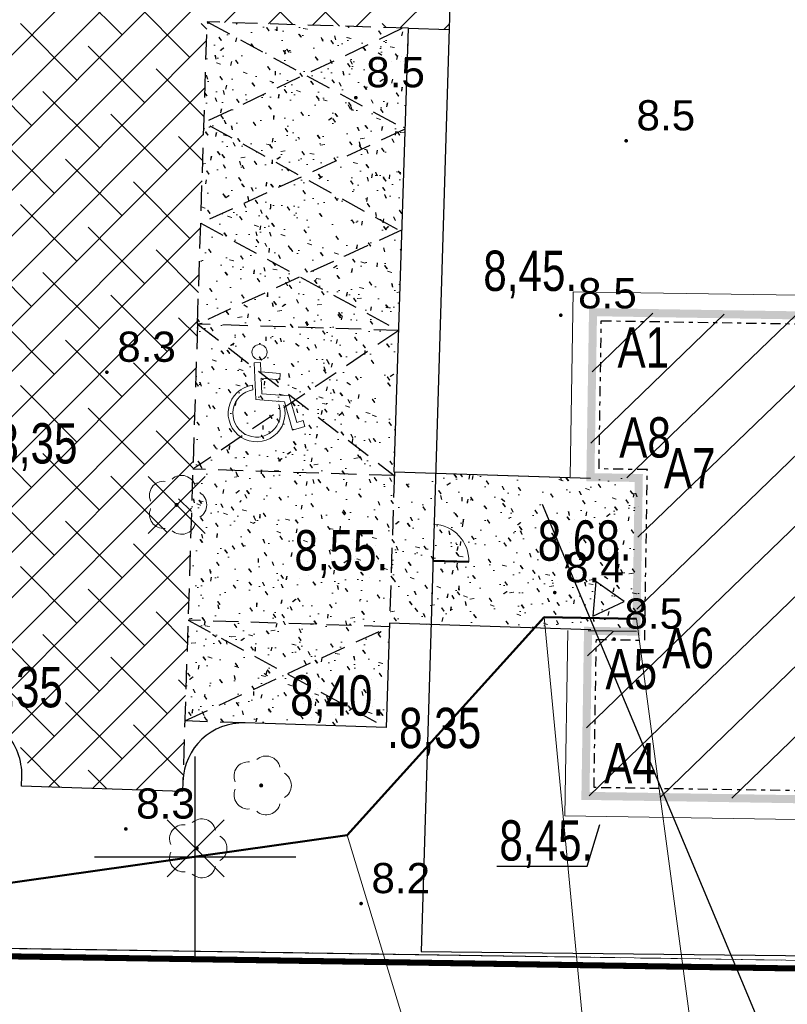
# Model space of a CAD drawing. Extents: x 5477991 to 5478204, y 5952118 to 5952269.
# Tile 6 of 9: x 5478146 to 5478165, y 5952196 to 5952221. Entities that reach past the tile are written whole.
import ezdxf
from ezdxf import colors
from ezdxf.entities.mleader import LeaderData, LeaderLine
from ezdxf.math import Vec2, Vec3

# ---------------------------------------------------------------- set-up
doc = ezdxf.new("R2010")
doc.units = 0
doc.header["$LTSCALE"] = 0.5
for name, pattern in [('DASHDOT', [1, 0.5, -0.25, 0, -0.25]), ('EGKK', [4, 3, -1]), ('EGUG', [2, 1, -1]), ('HIDDEN', [0.375, 0.25, -0.125])]:
    doc.linetypes.add(name, pattern=pattern)
doc.layers.get('0').update_dxf_attribs({"color": 251})
for name, color, linetype, lineweight in [('--budynek', 7, 'Continuous', 20), ('--drzewa do usunięcia', 7, 'Continuous', 30), ('--naw.utw.proj', 251, 'Continuous', 0), ('--tabelka rysunku', 7, 'Continuous', 0), ('--zagos.terenu', 7, 'Continuous', 30), ('--zagosp', 7, 'Continuous', 0), ('EGDE', 7, 'Continuous', 20), ('EGKK', 251, 'Continuous', 20), ('EGUG', 251, 'Continuous', 20), ('IE_wsp', 1, 'Continuous', 40), ('IE_zewn', 1, 'Continuous', 50), ('OTRN', 251, 'Continuous', 20), ('OTRN_O', 251, 'Continuous', 18), ('OTZ', 7, 'Continuous', 20)]:
    doc.layers.add(name, color=color, linetype=linetype, lineweight=lineweight)
for name, color, linetype in [('--granica', 2, 'Continuous'), ('--OPISY', 7, 'Continuous'), ('--proj.bud', 7, 'Continuous'), ('--rzędne terenu', 7, 'Continuous'), ('--utw.ażur', 251, 'Continuous'), ('-pkt tyczenia', 7, 'Continuous'), ('PARSI', 7, 'Continuous')]:
    doc.layers.add(name, color=color, linetype=linetype)
doc.styles.add('1-500', font='arial.ttf', dxfattribs={"width": 0.75, "height": 1.25})
doc.styles.add('Arial', font='arial.ttf')
doc.styles.add('BDOT', font='Arial.ttf', dxfattribs={"width": 0.8999999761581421})
doc.styles.add('STYL-1', font='arial.ttf', dxfattribs={"width": 0.75})
doc.linetypes.add('OGRODZENIE1', pattern='A,0.4,-0.06,[143,RODZLIN.shx,S=0.012,R=0,X=0,Y=0],-0.06,0.4', length=0.92)

# ---------------------------------------------------------------- blocks, each defined once
blk = doc.blocks.new('OTRN')
at = {"layer": 'OTRN', "color": 0, "const_width": 0.09}
blk.add_lwpolyline([(-0.045, 0, 1), (0.045, 0, 1)], format="xyb", close=True, dxfattribs=at)
at = {"layer": 'OTRN_O', "color": 0, "style": 'BDOT'}
blk.add_attdef('RZEDNA', (0.5138805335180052, 0.5151789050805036), '', height=1.5, dxfattribs=at)
blk = doc.blocks.new('OTZL')
at = {"layer": 'OTZ', "color": 0, "lineweight": 18, "const_width": 0.1}
blk.add_lwpolyline([(-0.05, 0, 1), (0.05, 0, 1)], format="xyb", close=True, dxfattribs=at)
at = {"layer": 'OTZ', "color": 0, "lineweight": 18}
for centre, start, end in [((-0.647213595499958, 0.4702282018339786), 83.99999999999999, 204), ((0.247213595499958, 0.7608452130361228), 12, 132), ((0.8, 0), 300.0000000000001, 59.99999999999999), ((-0.647213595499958, -0.4702282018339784), 156, 275.9999999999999), ((0.2472135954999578, -0.7608452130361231), 227.9999999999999, 348)]:
    blk.add_arc(centre, 0.7, start, end, dxfattribs=at)
blk = doc.blocks.new('mzsk')
at = {"layer": 'PARSI', "color": 0}
for p, q in [((0, -5), (0, 5)), ((5, 0), (-5, 0))]:
    blk.add_line(p, q, dxfattribs=at)
blk = doc.blocks.new('krzyż')
for p, q in [((0, -0.5), (0, 0.5)), ((-0.5, 0), (0.5, 0))]:
    blk.add_line(p, q)
blk = doc.blocks.new('_None')
blk = doc.blocks.new('znak-NP')
for p, q in [((-0.1018367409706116, 0.8063013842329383), (-0.002560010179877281, 0.8183068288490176)), ((-0.1018367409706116, 0.8063013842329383), (-0.03108139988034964, 0.221203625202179)), ((-0.002560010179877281, 0.8183068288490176), (0.01549581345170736, 0.6689976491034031)), ((0.3287246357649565, 0.6689976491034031), (0.01549581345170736, 0.6689976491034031)), ((0.3287246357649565, 0.5689976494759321), (0.3287246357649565, 0.6689976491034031)), ((0.02758872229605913, 0.5689976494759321), (0.3287246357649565, 0.5689976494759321)), ((0.02758872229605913, 0.5689976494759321), (0.05755422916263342, 0.3212036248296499)), ((-0.1019698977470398, 0.446616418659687), (-0.0929070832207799, 0.3716732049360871)), ((0.05755422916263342, 0.3212036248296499), (0.5025279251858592, 0.3212036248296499)), ((0.5025279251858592, 0.3212036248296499), (0.6588834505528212, -0.09306038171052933)), ((-0.03108139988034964, 0.221203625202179), (0.4333852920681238, 0.221203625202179)), ((0.4333852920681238, 0.221203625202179), (0.6006370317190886, -0.2219299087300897)), ((0.6006370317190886, -0.2219299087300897), (0.7944445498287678, -0.1487812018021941)), ((0.6588834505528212, -0.09306038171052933), (0.7591329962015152, -0.05522323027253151))]:
    blk.add_line(p, q)
blk.add_lwpolyline([(0.7591329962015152, -0.05522323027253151), (0.7944445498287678, -0.1487812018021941)])
blk.add_circle((-0.03206155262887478, 0.9858730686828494), 0.1225331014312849)
for radius, start, end in [(0.4581092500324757, 102.8611197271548, 21.54431130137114), (0.3831092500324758, 104.0346158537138, 26.0471241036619)]:
    blk.add_arc((0, 0), radius, start, end)
blk = doc.blocks.new('furtka')
at = {"linetype": 'Continuous', "lineweight": 50, "flags": 128}
blk.add_lwpolyline([(0, 0), (0, 1.004999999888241)], dxfattribs=at)
at = {"linetype": 'Continuous'}
blk.add_arc((0, 9.313225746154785e-10), 1.004999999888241, 0, 90, dxfattribs=at)
blk = doc.blocks.new('Kancelariax2')
at = {"linetype": 'ByBlock'}
h = blk.add_hatch(dxfattribs=at)
h.set_pattern_fill('ANSI31', color=256, scale=10, style=0)
h.set_pattern_definition([(45, (-5478255.899538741, -5952144.883128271), (-0.8838834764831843, 0.8838834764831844), [])])
h.paths.add_polyline_path([(12, 6.844000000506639), (0, 6.844000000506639), (0, 0), (4.094000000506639, 0), (4.094000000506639, 1.200000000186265), (7.906000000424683, 1.200000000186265), (7.906000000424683, 0), (12, 0)])
at = {"linetype": 'Continuous', "const_width": 0.2}
blk.add_lwpolyline([(12, 6.844000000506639), (0, 6.844000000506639), (0, 0), (4.094000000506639, 0), (4.094000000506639, 1.200000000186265), (7.906000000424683, 1.200000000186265), (7.906000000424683, 0), (12, 0)], close=True, dxfattribs=at)
at = {"linetype": 'DASHDOT'}
blk.add_lwpolyline([(11.79050000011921, 6.634499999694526), (0.2094999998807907, 6.634499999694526), (0.2094999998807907, 0.2094999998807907), (3.884500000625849, 0.2094999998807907), (3.884500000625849, 1.409500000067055), (8.115500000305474, 1.409500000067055), (8.115500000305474, 0.2094999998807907), (11.79050000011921, 0.2094999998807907)], close=True, dxfattribs=at)

msp = doc.modelspace()

# ---------------------------------------------------------------- hatches: boundary and pattern name
at = {"layer": '--utw.ażur'}
h = msp.add_hatch(dxfattribs=at)
h.set_pattern_fill('ANSI38', color=256, scale=0.25, style=0)
h.set_pattern_definition([(45, (0, 0), (-0.5612660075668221, 0.5612660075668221), []), (135, (0, 0), (-1.683798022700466, 0.5612660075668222), [1.984375, -1.190625])])
h.paths.add_polyline_path([(5478144.246331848, 5952203.556629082, -0.2848737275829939), (5478146.060358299, 5952201.746758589), (5478149.687293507, 5952201.630261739), (5478150.30030999, 5952220.715508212), (5478156.301384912, 5952220.53258134), (5478156.413904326, 5952224.035685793), (5478141.91721096, 5952224.491491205), (5478139.418499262, 5952224.571749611), (5478135.905984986, 5952224.68384857), (5478135.769903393, 5952220.602299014), (5478143.285356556, 5952220.362348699, -0.4055734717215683), (5478144.737201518, 5952218.863121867), (5478144.656169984, 5952216.316255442)])

# ---------------------------------------------------------------- linework, layer by layer
at = {"layer": '--granica', "lineweight": 40, "const_width": 0.15, "flags": 128}
msp.add_lwpolyline([(5478135.766418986, 5952226.123055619), (5478183.42570251, 5952225.376803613), (5478182.614283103, 5952196.966981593), (5478134.853574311, 5952197.703158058)], close=True, dxfattribs=at)
at = {"layer": '--OPISY'}
msp.add_lwpolyline([(5478186.358634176, 5952186.640586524), (5478167.886134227, 5952186.640586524), (5478158.626058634, 5952208.747965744)], dxfattribs=at)
at = {"layer": '--rzędne terenu', "flags": 128}
msp.add_lwpolyline([(5478157.487952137, 5952199.775684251), (5478159.730045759, 5952199.77568425), (5478160.044725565, 5952200.808227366)], dxfattribs=at)
at = {"layer": '--zagos.terenu', "linetype": 'HIDDEN', "lineweight": 25, "ltscale": 5}
for p, q in [((5478150.059692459, 5952213.224282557), (5478150.300467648, 5952220.720416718)), ((5478155.297890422, 5952220.559899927), (5478150.300467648, 5952220.720416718)), ((5478150.059692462, 5952213.224282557), (5478149.695319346, 5952201.880132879)), ((5478155.057115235, 5952213.063765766), (5478150.059692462, 5952213.224282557)), ((5478154.941543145, 5952209.465621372), (5478149.944120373, 5952209.626138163)), ((5478154.949092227, 5952209.548086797), (5478154.823916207, 5952205.803502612)), ((5478154.821155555, 5952205.717554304), (5478149.823732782, 5952205.878071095)), ((5478149.823732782, 5952205.878071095), (5478154.740897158, 5952203.218842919)), ((5478149.743474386, 5952203.379359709), (5478154.821155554, 5952205.717554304)), ((5478151.242701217, 5952203.331204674), (5478149.743474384, 5952203.379359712))]:
    msp.add_line(p, q, dxfattribs=at)
at = {"layer": '--zagos.terenu', "linetype": 'Continuous'}
for p, q in [((5478154.9449334, 5952209.548220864), (5478155.299907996, 5952220.559835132)), ((5478155.299907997, 5952220.559835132), (5478156.299392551, 5952220.527731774)), ((5478154.823916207, 5952205.803502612), (5478154.740897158, 5952203.218842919)), ((5478154.74089716, 5952203.21884292), (5478151.242701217, 5952203.331204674)), ((5478145.689355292, 5952201.758675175), (5478145.697381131, 5952202.008546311)), ((5478149.687293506, 5952201.63026174), (5478145.689355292, 5952201.758675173)), ((5478149.695319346, 5952201.880132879), (5478149.687293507, 5952201.630261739))]:
    msp.add_line(p, q, dxfattribs=at)
at = {"layer": '--zagos.terenu', "linetype": 'HIDDEN', "lineweight": 25, "ltscale": 5, "flags": 128}
for points in [[(5478150.300467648, 5952220.720416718), (5478155.217632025, 5952218.06118854), (5478150.139950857, 5952215.722993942)], [(5478155.023095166, 5952215.566147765), (5478150.220209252, 5952218.221705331), (5478155.150913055, 5952220.564620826)], [(5478150.139950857, 5952215.722993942), (5478155.057115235, 5952213.063765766)], [(5478155.137373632, 5952215.562477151), (5478150.059692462, 5952213.224282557), (5478154.941543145, 5952209.465621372)], [(5478155.057115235, 5952213.063765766), (5478149.944120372, 5952209.626138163)]]:
    msp.add_lwpolyline(points, dxfattribs=at)
at = {"layer": '--zagos.terenu', "linetype": 'Continuous', "flags": 128}
msp.add_lwpolyline([(5478159.812618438, 5952209.394061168), (5478154.949092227, 5952209.548086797)], dxfattribs=at)
msp.add_lwpolyline([(5478160.654130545, 5952206.345417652), (5478159.950516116, 5952206.837540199), (5478159.876132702, 5952205.982130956)], close=True, dxfattribs=at)
at = {"layer": '--zagos.terenu', "linetype": 'Continuous'}
for centre, radius, start, end in [((5478144.1981543, 5952202.056701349), 1.499999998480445, 358.1602969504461, 88.16029698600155), ((5478151.194546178, 5952201.831977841), 1.499999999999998, 88.16029695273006, 178.1602969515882)]:
    msp.add_arc(centre, radius, start, end, dxfattribs=at)
for p, q in [((5478159.312876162, 5952209.410112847), (5478154.949092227, 5952209.548086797)), ((5478135.06, 5952197.9), (5478158.74, 5952197.535))]:
    msp.add_line(p, q)
at = {"color": 0, "linetype": 'OGRODZENIE1', "lineweight": 30, "ltscale": 3}
msp.add_lwpolyline([(5478172.265950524, 5952224.961305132), (5478156.445247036, 5952225.208710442), (5478155.609505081, 5952197.657265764), (5478171.435426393, 5952197.485430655)], close=True, dxfattribs=at)
at = {"layer": 'EGDE', "lineweight": 18}
msp.add_lwpolyline([(5478138.643470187, 5952261.948251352), (5478135.96, 5952225.92), (5478183.22, 5952225.18), (5478182.42, 5952197.17), (5478135.06, 5952197.9), (5478134.539539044, 5952169.915929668)], dxfattribs=at)
msp.add_lwpolyline([(5478135.06, 5952197.9), (5478182.42, 5952197.17), (5478183.22, 5952225.18), (5478135.96, 5952225.92)], close=True, dxfattribs=at)
at = {"layer": 'EGKK', "linetype": 'EGKK', "lineweight": 18}
msp.add_lwpolyline([(5478135.06, 5952197.9), (5478182.42, 5952197.17), (5478183.22, 5952225.18), (5478135.96, 5952225.92)], close=True, dxfattribs=at)
at = {"layer": 'EGUG', "linetype": 'EGUG', "lineweight": 18}
msp.add_lwpolyline([(5478201.196816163, 5952247.221575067), (5478186.09, 5952245.8), (5478183.22, 5952225.18), (5478182.42, 5952197.17), (5478135.06, 5952197.9), (5478134.540479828, 5952169.966513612)], dxfattribs=at)
msp.add_lwpolyline([(5478135.06, 5952197.9), (5478182.42, 5952197.17), (5478183.22, 5952225.18), (5478135.96, 5952225.92)], close=True, dxfattribs=at)

# ---------------------------------------------------------------- block references
at = {"layer": '--budynek', "linetype": 'Continuous', "xscale": -0.9000000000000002, "yscale": 0.9000000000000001, "rotation": 268.1767586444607}
msp.add_blockref('furtka', (5478155.889714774, 5952207.35427116), dxfattribs=at)
at = {"layer": '--drzewa do usunięcia', "xscale": 2, "yscale": 2, "zscale": 2, "rotation": 45}
for p in [(5478149.54, 5952208.74, 8.36), (5478150.015, 5952200.22, 8.18)]:
    msp.add_blockref('krzyż', p, dxfattribs=at)
at = {"layer": '--tabelka rysunku', "color": 104, "xscale": 1.540825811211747, "yscale": 1.540825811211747, "zscale": 1.540825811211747, "rotation": 355.3836478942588}
msp.add_blockref('znak-NP', (5478151.526121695, 5952211.009726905), dxfattribs=at)
at = {"layer": 'OTRN', "xscale": 0.5, "yscale": 0.5, "zscale": 0.5}
for p, values in [((5478153.99, 5952218.84, 8.534), {'RZEDNA': '8.5'}), ((5478160.7, 5952217.77, 8.46), {'RZEDNA': '8.5'}), ((5478147.81, 5952212.03, 8.29), {'RZEDNA': '8.3'}), ((5478158.927165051, 5952206.56343153, 8.429), {'RZEDNA': '8.4'}), ((5478160.4, 5952205.41, 8.454), {'RZEDNA': '8.5'}), ((5478148.28, 5952200.7, 8.262), {'RZEDNA': '8.3'}), ((5478154.12, 5952198.85, 8.24), {'RZEDNA': '8.2'})]:
    msp.add_blockref('OTRN', p, dxfattribs=at).add_auto_attribs(values)
at = {"layer": 'OTRN'}
ref = msp.add_blockref('OTRN', (5478159.077165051, 5952213.44343153), dxfattribs=dict(at, xscale=0.5, yscale=0.5, zscale=0.5, rotation=360))
ref.add_attrib('RZEDNA', '8.5', (5478159.507165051, 5952213.61343153, 8.5), dxfattribs={"layer": 'OTRN_O', "color": 0, "height": 0.75, "style": 'BDOT'})
at = {"layer": 'OTZ', "lineweight": 18, "xscale": 0.5, "yscale": 0.5, "zscale": 0.5}
for p in [(5478149.54, 5952208.74, 8.36), (5478151.64, 5952201.78, 8.252), (5478150.04, 5952200.22, 8.18)]:
    msp.add_blockref('OTZL', p, dxfattribs=at)
at = {"layer": 'PARSI', "xscale": 0.5, "yscale": 0.5, "zscale": 0.5}
msp.add_blockref('mzsk', (5478150, 5952200), dxfattribs=at)

# ---------------------------------------------------------------- texts
at = {"layer": '--rzędne terenu', "char_height": 1, "width": 11.89299704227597, "attachment_point": 1, "style": 'STYL-1'}
for s, insert in [('8,45. ', (5478157.153416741, 5952215.046094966, -10.26)), ('.8,35 ', (5478144.750725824, 5952210.765931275, -18.512)), ('8,68. ', (5478158.503401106, 5952208.3542581, -10.26)), ('8,55. ', (5478152.465811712, 5952208.114246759, -10.26)), ('.8,35 ', (5478144.388530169, 5952204.716802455, -18.512)), ('8,40. ', (5478152.360988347, 5952204.512104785, -10.26)), ('.8,35 ', (5478154.770255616, 5952203.705737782, -10.26)), ('8,45. ', (5478157.553205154, 5952200.915689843, -10.26))]:
    msp.add_mtext(s, dxfattribs=dict(at, insert=insert))
at = {"layer": '-pkt tyczenia', "char_height": 1, "width": 239.7508576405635, "attachment_point": 7, "style": '1-500'}
for s, insert in [('A1', (5478160.485296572, 5952212.14567596)), ('A8', (5478160.528337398, 5952209.898359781)), ('A7', (5478161.635698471, 5952209.146189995)), ('A6', (5478161.596627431, 5952204.674122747)), ('A5', (5478160.186309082, 5952204.151782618)), ('A4', (5478160.154968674, 5952201.832592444))]:
    msp.add_mtext(s, dxfattribs=dict(at, insert=insert))

# ---------------------------------------------------------------- next in the draw order: leaders
at = {"layer": 'IE_wsp', "lineweight": 15}
ml = msp.add_multileader_mtext('Standard', dxfattribs=at)
ml.set_content('{\\L\\W0.75;E2}', color=1, style='Arial')
ml.set_leader_properties(color=256, lineweight=18)
ml.set_arrow_properties(name='NONE')
ml.build(insert=Vec2(0, 0))
ml.multileader.update_dxf_attribs({"text_left_attachment_type": 8, "text_right_attachment_type": 8, "dogleg_length": 0.36, "arrow_head_size": 0.3})
ctx = ml.context
ctx.base_point, ctx.char_height, ctx.arrow_head_size, ctx.landing_gap_size, ctx.plane_origin = Vec3(5478157.511250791, 5952189.466088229, 10.18), 1.3, 0.3, 0.09, Vec3(5478174.614198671, 5952168.978854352, 10.18)
ctx.left_attachment, ctx.right_attachment, ctx.text_align_type = 8, 8, 2
notes = []
notes.append((ctx, [(0, (1, 1, 0), (5478157.151250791, 5952189.466088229, 10.18), (1, 0), 0.3599999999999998, [(0, [(5478153.772470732, 5952200.545436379, 10.18)], 256, [])])]))
ctx.mtext.insert, ctx.mtext.alignment, ctx.mtext.flow_direction = Vec3(5478159.086175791, 5952191.150770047, 10.18), 3, 5
ctx.mtext.has_bg_fill, ctx.mtext.bg_color, ctx.mtext.bg_scale_factor, ctx.mtext.bg_transparency, ctx.mtext.use_window_bg_color = 1, -1023410175, 1, 0, 1
for ctx, leaders in notes:
    for number, flags, end, landing, length, lines in leaders:
        leader = LeaderData()
        leader.index, (leader.has_last_leader_line, leader.has_dogleg_vector, leader.attachment_direction) = number, flags
        leader.last_leader_point, leader.dogleg_vector, leader.dogleg_length = Vec3(end), Vec3(landing), length
        for number, points, colour, breaks in lines:
            line = LeaderLine()
            line.index, line.vertices, line.color, line.breaks = number, Vec3.list(points), colors.encode_raw_color(colour), breaks
            leader.lines.append(line)
        ctx.leaders.append(leader)

# ---------------------------------------------------------------- next in the draw order: leaders
ml = msp.add_multileader_mtext('Standard', dxfattribs=at)
ml.set_content('{\\L\\W0.75;E3}', color=1, style='Arial')
ml.set_leader_properties(color=256, lineweight=18)
ml.set_arrow_properties(name='NONE')
ml.build(insert=Vec2(0, 0))
ml.multileader.update_dxf_attribs({"text_left_attachment_type": 8, "text_right_attachment_type": 8, "dogleg_length": 0.36, "arrow_head_size": 0.3})
ctx = ml.context
ctx.base_point, ctx.char_height, ctx.arrow_head_size, ctx.landing_gap_size, ctx.plane_origin = Vec3(5478160.600188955, 5952189.471454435), 1.3, 0.3, 0.09, Vec3(5478177.713861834, 5952168.984220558)
ctx.left_attachment, ctx.right_attachment, ctx.text_align_type = 8, 8, 2
notes = []
notes.append((ctx, [(0, (1, 1, 0), (5478160.240188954, 5952189.471454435), (1, 0), 0.3599999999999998, [(0, [(5478158.665406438, 5952205.950997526)], 256, [])])]))
ctx.mtext.insert, ctx.mtext.alignment, ctx.mtext.flow_direction = Vec3(5478162.185838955, 5952191.156136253), 3, 5
ctx.mtext.has_bg_fill, ctx.mtext.bg_color, ctx.mtext.bg_scale_factor, ctx.mtext.bg_transparency, ctx.mtext.use_window_bg_color = 1, -1023410175, 1, 0, 1
for ctx, leaders in notes:
    for number, flags, end, landing, length, lines in leaders:
        leader = LeaderData()
        leader.index, (leader.has_last_leader_line, leader.has_dogleg_vector, leader.attachment_direction) = number, flags
        leader.last_leader_point, leader.dogleg_vector, leader.dogleg_length = Vec3(end), Vec3(landing), length
        for number, points, colour, breaks in lines:
            line = LeaderLine()
            line.index, line.vertices, line.color, line.breaks = number, Vec3.list(points), colors.encode_raw_color(colour), breaks
            leader.lines.append(line)
        ctx.leaders.append(leader)

# ---------------------------------------------------------------- next in the draw order: linework, layer by layer
at = {"layer": '--zagos.terenu', "linetype": 'Continuous'}
msp.add_line((5478159.82133898, 5952205.642985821), (5478154.823916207, 5952205.803502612), dxfattribs=at)

# ---------------------------------------------------------------- next in the draw order: leaders
at = {"layer": 'IE_wsp', "lineweight": 15}
ml = msp.add_multileader_mtext('Standard', dxfattribs=at)
ml.set_content('{\\L\\W0.75;E4}', color=1, style='Arial')
ml.set_leader_properties(color=256, lineweight=18)
ml.set_arrow_properties(name='NONE')
ml.build(insert=Vec2(0, 0))
ml.multileader.update_dxf_attribs({"text_left_attachment_type": 8, "text_right_attachment_type": 8, "dogleg_length": 0.36, "arrow_head_size": 0.3})
ctx = ml.context
ctx.base_point, ctx.char_height, ctx.arrow_head_size, ctx.landing_gap_size, ctx.plane_origin = Vec3(5478163.516234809, 5952189.471454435), 1.3, 0.3, 0.09, Vec3(5478180.626007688, 5952168.984220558)
ctx.left_attachment, ctx.right_attachment, ctx.text_align_type = 8, 8, 2
notes = []
notes.append((ctx, [(0, (1, 1, 0), (5478163.156234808, 5952189.471454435), (1, 0), 0.3599999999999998, [(0, [(5478160.958283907, 5952205.915095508)], 256, [])])]))
ctx.mtext.insert, ctx.mtext.alignment, ctx.mtext.flow_direction = Vec3(5478165.097984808, 5952191.156136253), 3, 5
ctx.mtext.has_bg_fill, ctx.mtext.bg_color, ctx.mtext.bg_scale_factor, ctx.mtext.bg_transparency, ctx.mtext.use_window_bg_color = 1, -1023410175, 1, 0, 1
for ctx, leaders in notes:
    for number, flags, end, landing, length, lines in leaders:
        leader = LeaderData()
        leader.index, (leader.has_last_leader_line, leader.has_dogleg_vector, leader.attachment_direction) = number, flags
        leader.last_leader_point, leader.dogleg_vector, leader.dogleg_length = Vec3(end), Vec3(landing), length
        for number, points, colour, breaks in lines:
            line = LeaderLine()
            line.index, line.vertices, line.color, line.breaks = number, Vec3.list(points), colors.encode_raw_color(colour), breaks
            leader.lines.append(line)
        ctx.leaders.append(leader)

# ---------------------------------------------------------------- next in the draw order: hatches: boundary and pattern name
at = {"layer": '--naw.utw.proj', "linetype": 'HIDDEN', "transparency": 33554687}
h = msp.add_hatch(dxfattribs=at)
h.set_pattern_fill('02-Tynk zaprawa', color=256)
h.set_pattern_definition([(10, (0.4, 0.6), (-0.02854065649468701, 3.041247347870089), [0, -0.9999999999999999]), (12, (0.7, 0.1), (-0.3302907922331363, 2.996816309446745), [0, -1]), (357, (0, -0.1), (0.6563226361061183, 2.969720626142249), [0, -1.5]), (278, (0.1, 0.05), (4.155914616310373, -0.8296828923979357), [0, -0.5]), (23, (0, -0.05), (0.6688163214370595, 3.542976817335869), [0, -0.8]), (58, (-0.2, -0.3), (3.763047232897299, -0.5826452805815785), [0, -0.6]), (79, (-0.2, 0.3), (-3.694779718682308, 1.43129411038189), [0, -0.9]), (40, (0.4, 0.6), (-2.830915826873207, 4.151616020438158), [0, -0.9999999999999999]), (92, (0.7, 0.1), (-4.008033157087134, 0.1602192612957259), [0, -1]), (317.0000000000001, (0, -0.1), (5.139665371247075, 4.778476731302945), [0, -1.5]), (348, (0.1, 0.05), (1.993141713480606, 2.643366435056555), [0, -0.5]), (63, (0, -0.05), (-1.675937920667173, 3.09858549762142), [0, -0.8999999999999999]), (6, (-0.2, -0.3), (1.549273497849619, -0.3901943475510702), [0, -0.5999999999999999]), (138, (-0.2, 0.3), (-3.798941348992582, -3.173018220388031), [0, -4.3]), (82, (0.4, 0.6), (-2.901217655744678, 0.9126533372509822), [0.1, -1]), (348, (0.7, 0.1), (0.9171793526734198, 2.872069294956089), [0.1, -1]), (37, (0, -0.1), (-1.406127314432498, 2.696814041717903), [0.1, -1.5]), (258.0000000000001, (0.1, 0.05), (3.62151403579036, -2.201053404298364), [0.1, -0.5]), (103, (0, -0.05), (-3.373012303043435, 1.273886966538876), [0.09999999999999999, -0.7999999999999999]), (341.0000000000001, (-0.2, -0.3), (0.2787893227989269, -3.797667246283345), [0.1, -0.6]), (9, (-0.2, 0.3), (0.08128742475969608, 3.961488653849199), [0.1, -0.9]), (268.0000000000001, (0.4, 0.6), (4.979504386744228, -0.6741928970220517), [0.1, -1]), (298, (0.7, 0.1), (3.672631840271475, 1.613001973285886), [0.1, -1]), (143, (0, -0.1), (-4.612022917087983, -5.289541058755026), [0.1, -1.5]), (112, (0.1, 0.05), (-3.30600079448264, 0.1742376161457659), [0.1, -0.5]), (307, (0, -0.05), (3.519673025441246, 0.1479925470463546), [0.1, -0.9]), (126, (-0.2, -0.3), (-0.4367185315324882, 1.536807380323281), [0.09999999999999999, -0.5999999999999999]), (38, (-0.2, 0.3), (-2.46513370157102, 4.292215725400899), [0.1, -4.3]), (82, (0.41, 0.6), (-2.901217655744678, 0.9126533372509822), [0.1, -1]), (348, (0.71, 0.1), (0.9171793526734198, 2.872069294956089), [0.1, -1]), (37, (0.01, -0.1), (-1.406127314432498, 2.696814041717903), [0.1, -1.5]), (258.0000000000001, (0.11, 0.05), (3.62151403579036, -2.201053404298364), [0.1, -0.5]), (103, (0.01, -0.05), (-3.373012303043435, 1.273886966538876), [0.09999999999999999, -0.7999999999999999]), (341.0000000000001, (-0.21, -0.3), (0.2787893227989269, -3.797667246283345), [0.1, -0.6]), (9, (-0.21, 0.3), (0.08128742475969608, 3.961488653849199), [0.1, -0.9]), (268.0000000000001, (0.41, 0.6), (4.979504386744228, -0.6741928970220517), [0.1, -1]), (298, (0.71, 0.1), (3.672631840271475, 1.613001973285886), [0.1, -1]), (143, (0.01, -0.1), (-4.612022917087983, -5.289541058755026), [0.1, -1.5]), (112, (0.11, 0.05), (-3.30600079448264, 0.1742376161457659), [0.1, -0.5]), (307, (0.01, -0.05), (3.519673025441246, 0.1479925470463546), [0.1, -0.9]), (126, (-0.21, -0.3), (-0.4367185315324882, 1.536807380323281), [0.09999999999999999, -0.5999999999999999]), (38, (-0.21, 0.3), (-2.46513370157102, 4.292215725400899), [0.1, -4.3])])
h.paths.add_polyline_path([(5478150.30046765, 5952220.720416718), (5478155.297890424, 5952220.559899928), (5478154.949182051, 5952209.548083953), (5478159.312876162, 5952209.410112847), (5478161.012961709, 5952209.407085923), (5478161.020720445, 5952205.60446179), (5478154.823916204, 5952205.803502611), (5478154.740897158, 5952203.218842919), (5478149.743474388, 5952203.37935971)])

# ---------------------------------------------------------------- next in the draw order: linework, layer by layer
at = {"layer": '--zagosp', "flags": 128}
msp.add_lwpolyline([(5478159.313170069, 5952209.433701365), (5478159.385094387, 5952214.027138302), (5478167.228132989, 5952213.904331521), (5478167.024603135, 5952200.905924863), (5478159.181564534, 5952201.028731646), (5478159.253488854, 5952205.622168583)], dxfattribs=at)
at = {"color": 2}
msp.add_line((5478160.953280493, 5952205.595553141), (5478159.753427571, 5952205.614340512), dxfattribs=at)
at = {"layer": 'IE_zewn', "elevation": -1.715000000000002, "flags": 128}
msp.add_lwpolyline([(5478135.058712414, 5952197.902493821), (5478153.772470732, 5952200.545436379), (5478158.665406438, 5952205.950997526), (5478160.958283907, 5952205.915095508)], dxfattribs=at)

# ---------------------------------------------------------------- next in the draw order: block references
at = {"layer": '--proj.bud', "linetype": 'Continuous', "xscale": -1, "rotation": 269.102932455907}
msp.add_blockref('Kancelariax2', (5478159.689331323, 5952201.520842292), dxfattribs=at)

doc.saveas('drawing.dxf')
